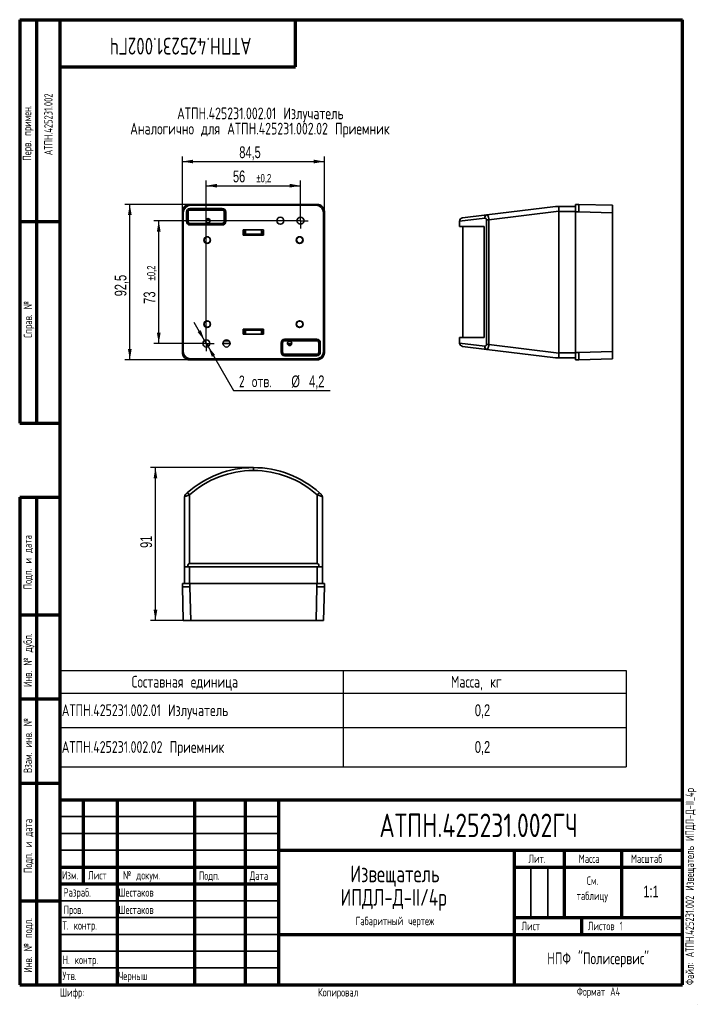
# Model space of a CAD drawing. Header units: millimetres. Extents: x 8 to 210, y -1 to 292.
import ezdxf

# ---------------------------------------------------------------- set-up
doc = ezdxf.new("R2010")
doc.units = ezdxf.units.MM
doc.layers.add('ЦВЕТ_ОСНОВНОЙ_НАДПИСИ_И_РАМКИ', color=7, linetype='Continuous')
doc.layers.add('ЧЕРТЕЖ', color=234, linetype='Continuous', lineweight=25)
doc.styles.add('SLDTEXTSTYLE0', font='TXT', dxfattribs={"width": 0.7, "bigfont": 'bigfont'})
doc.styles.add('SLDTEXTSTYLE1', font='TXT', dxfattribs={"width": 0.7})
doc.styles.add('SLDTEXTSTYLE2', font='TXT', dxfattribs={"width": 0.605, "bigfont": 'bigfont'})
doc.dimstyles.new('SLDDIMSTYLE0', dxfattribs={"dimtxt": 3.5, "dimasz": 3.2, "dimexe": 0, "dimexo": 0.0625, "dimgap": 0.875, "dimtad": 2, "dimdec": 1, "dimlfac": 2, "dimrnd": 1e-09, "dimzin": 12, "dimdsep": 46, "dimtxsty": 'SLDTEXTSTYLE1', "dimsah": 1, "dimcen": 0.09, "dimadec": 0, "dimazin": 3, "dimtol": 1, "dimtp": 0.2, "dimtm": 0.2, "dimtfac": 1, "dimtdec": 1, "dimtofl": 0, "dimtmove": 0, "dimatfit": 3, "dimfxl": 0, "dimfrac": 2, "dimtolj": 1, "dimarcsym": 0})
doc.dimstyles.new('SLDDIMSTYLE1', dxfattribs={"dimtxt": 3.5, "dimasz": 3.2, "dimexe": 0, "dimexo": 0.0625, "dimgap": 0.875, "dimtad": 2, "dimdec": 1, "dimlfac": 2, "dimrnd": 1e-09, "dimzin": 12, "dimdsep": 46, "dimtxsty": 'SLDTEXTSTYLE1', "dimsah": 1, "dimcen": 0.09, "dimadec": 0, "dimazin": 3, "dimtfac": 1, "dimtdec": 1, "dimtofl": 0, "dimtmove": 0, "dimatfit": 3, "dimfxl": 0, "dimfrac": 2, "dimtolj": 1, "dimtzin": 12, "dimarcsym": 0})
doc.dimstyles.new('SLDDIMSTYLE2', dxfattribs={"dimtxt": 3.5, "dimasz": 3.2, "dimexe": 0, "dimexo": 0.0625, "dimgap": 0.875, "dimtad": 0, "dimtih": 1, "dimtoh": 1, "dimdec": 1, "dimlfac": 2, "dimrnd": 1e-09, "dimzin": 12, "dimdsep": 46, "dimtxsty": 'SLDTEXTSTYLE1', "dimsah": 1, "dimcen": 0, "dimadec": 0, "dimazin": 3, "dimtfac": 1, "dimtdec": 1, "dimtmove": 0, "dimatfit": 3, "dimfxl": 0, "dimfrac": 2, "dimtolj": 1, "dimtzin": 12, "dimarcsym": 0})

# ---------------------------------------------------------------- blocks, each defined once
blk = doc.blocks.new('SW_TABLEANNOTATION_0')
at = {"layer": 'ЧЕРТЕЖ', "color": 0}
for p, q in [((0, 0), (0, -6.79)), ((0, 0), (84.17, 0)), ((84.17, 0), (84.17, -6.79)), ((84.17, 0), (168.34, 0)), ((168.34, 0), (168.34, -6.79)), ((0, -6.79), (0, -16.95)), ((0, -6.79), (84.17, -6.79)), ((84.17, -6.79), (84.17, -16.95)), ((84.17, -6.79), (168.34, -6.79)), ((168.34, -6.79), (168.34, -16.95)), ((0, -16.95), (0, -28.65)), ((0, -16.95), (84.17, -16.95)), ((84.17, -16.95), (84.17, -28.65)), ((84.17, -16.95), (168.34, -16.95)), ((168.34, -16.95), (168.34, -28.65)), ((0, -28.65), (84.17, -28.65)), ((84.17, -28.65), (168.34, -28.65))]:
    blk.add_line(p, q, dxfattribs=at)
at = {"layer": 'ЧЕРТЕЖ', "color": 0, "char_height": 3.5, "attachment_point": 1}
for s, insert, style in [('Составная единица', (21.29, -1.62), 'SLDTEXTSTYLE0'), ('Масса, кг', (116.2, -1.62), 'SLDTEXTSTYLE0'), ('АТПН.425231.002.01 Излучатель', (0.5, -10.1), 'SLDTEXTSTYLE0'), ('0,2', (123.31, -10.1), 'SLDTEXTSTYLE1'), ('АТПН.425231.002.02 Приемник', (0.5, -21.03), 'SLDTEXTSTYLE0'), ('0,2', (123.31, -21.03), 'SLDTEXTSTYLE1')]:
    blk.add_mtext(s, dxfattribs=dict(at, insert=insert, style=style))
blk = doc.blocks.new('_D')
at = {"layer": 'ЧЕРТЕЖ'}
for p, q in [((89.18, 232.21), (47.84, 232.21)), ((49.34, 195.71), (49.34, 232.21)), ((61.18, 195.71), (47.84, 195.71))]:
    blk.add_line(p, q, dxfattribs=at)
for points in [[(49.34, 232.21), (48.79, 229.01), (49.89, 229.01)], [(49.34, 195.71), (49.89, 198.91), (48.79, 198.91)]]:
    blk.add_solid(points, dxfattribs=at)
at = {"layer": 'ЧЕРТЕЖ', "attachment_point": 1, "rotation": 90, "style": 'SLDTEXTSTYLE1'}
for s, insert, char_height in [('±0,2', (45.87, 214.46), 2.45), ('73', (44.83, 207.53), 3.5)]:
    blk.add_mtext(s, dxfattribs=dict(at, insert=insert, char_height=char_height))
blk = doc.blocks.new('_D_1')
at = {"layer": 'ЧЕРТЕЖ'}
for p, q in [((58.58, 237.09), (39.24, 237.09)), ((40.74, 190.84), (40.74, 237.09)), ((58.58, 190.84), (39.24, 190.84))]:
    blk.add_line(p, q, dxfattribs=at)
for points in [[(40.74, 237.09), (40.19, 233.89), (41.29, 233.89)], [(40.74, 190.84), (41.29, 194.04), (40.19, 194.04)]]:
    blk.add_solid(points, dxfattribs=at)
at = {"layer": 'ЧЕРТЕЖ', "insert": (36.23, 209.74), "char_height": 3.5, "attachment_point": 1, "rotation": 90, "style": 'SLDTEXTSTYLE1'}
blk.add_mtext('92,5', dxfattribs=at)
blk = doc.blocks.new('_D_2')
at = {"layer": 'ЧЕРТЕЖ'}
for p, q in [((63.48, 198.01), (63.48, 244.13)), ((91.48, 234.51), (91.48, 244.13)), ((63.48, 242.63), (91.48, 242.63))]:
    blk.add_line(p, q, dxfattribs=at)
for points in [[(63.48, 242.63), (66.68, 242.08), (66.68, 243.18)], [(91.48, 242.63), (88.28, 243.18), (88.28, 242.08)]]:
    blk.add_solid(points, dxfattribs=at)
at = {"layer": 'ЧЕРТЕЖ', "attachment_point": 1, "style": 'SLDTEXTSTYLE1'}
for s, insert, char_height in [('56', (71.4, 247.14), 3.5), ('±0,2', (78.34, 246.1), 2.45)]:
    blk.add_mtext(s, dxfattribs=dict(at, insert=insert, char_height=char_height))
blk = doc.blocks.new('_D_3')
at = {"layer": 'ЧЕРТЕЖ'}
for p, q in [((56.35, 234.86), (56.35, 251.32)), ((56.35, 249.82), (98.61, 249.82)), ((98.61, 234.86), (98.61, 251.32))]:
    blk.add_line(p, q, dxfattribs=at)
for points in [[(56.35, 249.82), (59.55, 249.27), (59.55, 250.37)], [(98.61, 249.82), (95.41, 250.37), (95.41, 249.27)]]:
    blk.add_solid(points, dxfattribs=at)
at = {"layer": 'ЧЕРТЕЖ', "insert": (73.28, 254.33), "char_height": 3.5, "attachment_point": 1, "style": 'SLDTEXTSTYLE1'}
blk.add_mtext('84,5', dxfattribs=at)
blk = doc.blocks.new('_D_4')
at = {"layer": 'ЧЕРТЕЖ'}
for p, q in [((62.96, 196.62), (59.86, 201.99)), ((62.96, 196.62), (64.01, 194.8)), ((64.01, 194.8), (71.58, 181.69)), ((71.58, 181.69), (100.27, 181.69))]:
    blk.add_line(p, q, dxfattribs=at)
for points in [[(62.96, 196.62), (61.83, 199.67), (60.88, 199.12)], [(64.01, 194.8), (65.13, 191.76), (66.08, 192.31)]]:
    blk.add_solid(points, dxfattribs=at)
at = {"layer": 'ЧЕРТЕЖ', "char_height": 3.5, "attachment_point": 1}
for s, insert, style in [('2 отв.', (73.16, 186.2), 'SLDTEXTSTYLE0'), ('%%c', (88.76, 186.2), 'SLDTEXTSTYLE1'), ('4,2', (94.03, 186.2), 'SLDTEXTSTYLE1')]:
    blk.add_mtext(s, dxfattribs=dict(at, insert=insert, style=style))
blk = doc.blocks.new('SW_CENTERMARKSYMBOL_0')
at = {"layer": 'ЧЕРТЕЖ', "color": 0}
for p, q in [((-1.25, 0), (-2.3, 0)), ((0, 0), (-1.25, 0)), ((0, 1.25), (0, 2.3)), ((0, 0), (0, 1.25)), ((0, 0), (0, -1.25)), ((0, 0), (1.25, 0)), ((1.25, 0), (2.3, 0)), ((0, -1.25), (0, -2.3))]:
    blk.add_line(p, q, dxfattribs=at)
blk = doc.blocks.new('SW_CENTERMARKSYMBOL_1')
at = {"layer": 'ЧЕРТЕЖ', "color": 0}
for p, q in [((-1.25, 0), (-2.3, 0)), ((0, 0), (-1.25, 0)), ((0, 1.25), (0, 2.3)), ((0, 0), (0, 1.25)), ((0, 0), (0, -1.25)), ((0, 0), (1.25, 0)), ((1.25, 0), (2.3, 0)), ((0, -1.25), (0, -2.3))]:
    blk.add_line(p, q, dxfattribs=at)
blk = doc.blocks.new('_D_5')
at = {"layer": 'ЧЕРТЕЖ'}
for p, q in [((77.48, 158.81), (46.86, 158.81)), ((48.36, 113.31), (48.36, 158.81)), ((58.84, 113.31), (46.86, 113.31))]:
    blk.add_line(p, q, dxfattribs=at)
for points in [[(48.36, 158.81), (47.81, 155.61), (48.91, 155.61)], [(48.36, 113.31), (48.91, 116.51), (47.81, 116.51)]]:
    blk.add_solid(points, dxfattribs=at)
at = {"layer": 'ЧЕРТЕЖ', "insert": (43.85, 134.91), "char_height": 3.5, "attachment_point": 1, "rotation": 90, "style": 'SLDTEXTSTYLE1'}
blk.add_mtext('91', dxfattribs=at)

msp = doc.modelspace()

# ---------------------------------------------------------------- linework, layer by layer
at = {"color": 7, "linetype": 'Continuous', "lineweight": 35}
for p, q in [((56.354, 193.062), (56.354, 234.864)), ((56.354, 234.864), (56.38, 234.864)), ((56.642, 234.602), (56.38, 234.864)), ((56.642, 193.324), (56.642, 234.602)), ((57.59, 231.977), (57.59, 234.827)), ((57.793, 234.827), (57.59, 234.827)), ((57.793, 231.977), (57.793, 234.827)), ((57.793, 234.827), (58.043, 234.827)), ((58.043, 234.827), (58.043, 231.977)), ((58.58, 237.089), (58.58, 237.063)), ((58.58, 237.089), (96.381, 237.089)), ((58.58, 237.063), (58.841, 236.801)), ((58.616, 235.65), (58.616, 235.853)), ((58.616, 235.853), (68.216, 235.853)), ((58.616, 235.65), (68.216, 235.65)), ((58.616, 235.65), (58.616, 235.4)), ((68.216, 235.4), (58.616, 235.4)), ((58.841, 236.801), (96.119, 236.801)), ((68.216, 235.65), (68.216, 235.853)), ((68.216, 235.65), (68.216, 235.4)), ((68.789, 231.977), (68.789, 234.827)), ((68.789, 234.827), (69.039, 234.827)), ((69.039, 234.827), (69.039, 231.977)), ((69.039, 234.827), (69.242, 234.827)), ((69.242, 234.827), (69.242, 231.977)), ((96.119, 236.801), (96.381, 237.063)), ((96.381, 237.089), (96.381, 237.063)), ((98.58, 234.864), (98.318, 234.602)), ((98.318, 234.602), (98.318, 193.324)), ((98.606, 234.864), (98.58, 234.864)), ((98.606, 234.864), (98.606, 193.062)), ((146.906, 233.963), (167.27, 236.463)), ((168.27, 235.074), (147.485, 232.522)), ((167.27, 236.463), (168.27, 236.463)), ((168.27, 236.463), (168.27, 235.074)), ((168.27, 236.463), (173.27, 236.463)), ((168.27, 192.851), (168.27, 235.074)), ((168.27, 192.963), (168.27, 234.963)), ((168.27, 234.963), (173.27, 234.963)), ((173.27, 234.864), (173.27, 237.089)), ((173.27, 237.089), (174.27, 237.063)), ((173.27, 193.062), (173.27, 234.864)), ((173.27, 234.864), (174.27, 234.864)), ((174.27, 237.063), (184.27, 236.801)), ((184.27, 234.602), (174.27, 234.864)), ((184.27, 236.801), (184.27, 234.602)), ((184.27, 193.324), (184.27, 234.602)), ((57.793, 231.977), (57.59, 231.977)), ((57.793, 231.977), (58.043, 231.977)), ((58.616, 231.404), (58.616, 231.154)), ((58.616, 231.404), (68.216, 231.404)), ((68.216, 231.404), (68.216, 231.154)), ((68.789, 231.977), (69.039, 231.977)), ((69.039, 231.977), (69.242, 231.977)), ((146.282, 232.97), (138.77, 232.079)), ((138.77, 232.079), (138.77, 230.463)), ((139.648, 233.071), (146.906, 233.963)), ((147.485, 232.522), (146.756, 232.522)), ((146.756, 195.403), (146.756, 232.522)), ((147.485, 232.522), (147.485, 195.403)), ((58.616, 231.154), (58.616, 230.951)), ((68.216, 231.154), (58.616, 231.154)), ((68.216, 230.951), (58.616, 230.951)), ((68.216, 231.154), (68.216, 230.951)), ((74.48, 227.963), (74.48, 229.463)), ((74.48, 229.463), (80.48, 229.463)), ((74.48, 228.963), (74.98, 228.963)), ((74.73, 229.463), (74.73, 228.963)), ((74.98, 228.963), (74.98, 227.963)), ((75.085, 228.963), (74.98, 228.963)), ((75.085, 229.318), (75.085, 229.463)), ((75.085, 229.318), (75.085, 228.213)), ((79.876, 229.463), (79.876, 229.318)), ((79.876, 228.213), (79.876, 229.318)), ((79.98, 228.963), (79.876, 228.963)), ((79.98, 228.963), (80.48, 228.963)), ((79.98, 227.963), (79.98, 228.963)), ((80.48, 229.463), (80.48, 227.963)), ((146.112, 230.463), (138.77, 230.463)), ((139.77, 230.463), (139.77, 197.463)), ((146.112, 230.463), (146.112, 197.463)), ((80.48, 227.963), (74.48, 227.963)), ((75.085, 228.213), (79.876, 228.213)), ((80.48, 199.963), (74.48, 199.963)), ((74.48, 199.963), (74.48, 198.463)), ((74.98, 199.963), (74.98, 198.963)), ((75.085, 199.713), (79.876, 199.713)), ((75.085, 198.608), (75.085, 199.713)), ((79.876, 199.713), (79.876, 198.608)), ((79.98, 198.963), (79.98, 199.963)), ((80.48, 198.463), (80.48, 199.963)), ((68.745, 196.463), (70.215, 196.463)), ((74.98, 198.963), (74.48, 198.963)), ((74.48, 198.463), (80.48, 198.463)), ((74.98, 198.963), (75.085, 198.963)), ((75.085, 198.608), (75.085, 198.463)), ((79.876, 198.963), (79.98, 198.963)), ((79.876, 198.463), (79.876, 198.608)), ((80.48, 198.963), (79.98, 198.963)), ((96.345, 196.975), (86.745, 196.975)), ((86.745, 196.772), (86.745, 196.975)), ((86.745, 196.772), (96.345, 196.772)), ((86.745, 196.522), (86.745, 196.772)), ((96.345, 196.522), (86.745, 196.522)), ((96.345, 196.772), (96.345, 196.975)), ((96.345, 196.522), (96.345, 196.772)), ((138.77, 197.463), (138.77, 195.847)), ((146.112, 197.463), (138.77, 197.463)), ((56.38, 193.062), (56.642, 193.324)), ((85.718, 195.949), (85.718, 193.099)), ((85.922, 195.949), (85.718, 195.949)), ((85.922, 193.099), (85.922, 195.949)), ((85.922, 195.949), (86.171, 195.949)), ((86.171, 195.949), (86.171, 193.099)), ((96.918, 193.099), (96.918, 195.949)), ((96.918, 195.949), (97.168, 195.949)), ((97.168, 195.949), (97.371, 195.949)), ((97.168, 195.949), (97.168, 193.099)), ((97.371, 193.099), (97.371, 195.949)), ((98.318, 193.324), (98.58, 193.062)), ((138.77, 195.847), (146.282, 194.956)), ((146.906, 193.963), (139.648, 194.854)), ((147.485, 195.403), (146.756, 195.403)), ((167.27, 191.463), (146.906, 193.963)), ((147.485, 195.403), (168.27, 192.851)), ((174.27, 193.062), (184.27, 193.324)), ((184.27, 193.324), (184.27, 191.125)), ((56.354, 193.062), (56.38, 193.062)), ((58.841, 191.125), (58.58, 190.863)), ((58.58, 190.837), (58.58, 190.863)), ((96.381, 190.837), (58.58, 190.837)), ((96.119, 191.125), (58.841, 191.125)), ((85.922, 193.099), (85.718, 193.099)), ((85.922, 193.099), (86.171, 193.099)), ((86.745, 192.276), (86.745, 192.525)), ((86.745, 192.525), (96.345, 192.525)), ((86.745, 192.276), (86.745, 192.072)), ((96.345, 192.276), (86.745, 192.276)), ((86.745, 192.072), (96.345, 192.072)), ((96.381, 190.863), (96.119, 191.125)), ((96.345, 192.276), (96.345, 192.525)), ((96.345, 192.276), (96.345, 192.072)), ((96.381, 190.837), (96.381, 190.863)), ((96.918, 193.099), (97.168, 193.099)), ((97.168, 193.099), (97.371, 193.099)), ((98.606, 193.062), (98.58, 193.062)), ((168.27, 191.463), (167.27, 191.463)), ((168.27, 192.963), (173.27, 192.963)), ((168.27, 192.851), (168.27, 191.463)), ((168.27, 191.463), (173.27, 191.463)), ((173.27, 190.837), (173.27, 193.062)), ((173.27, 193.062), (174.27, 193.062)), ((173.27, 190.837), (174.27, 190.863)), ((184.27, 191.125), (174.27, 190.863)), ((77.48, 158.812), (77.48, 157.934)), ((56.98, 129.312), (56.98, 150.097)), ((58.48, 150.677), (58.48, 130.312)), ((96.48, 130.312), (96.48, 150.677)), ((97.98, 150.097), (97.98, 129.312)), ((98.03, 144.312), (97.98, 144.312)), ((98.03, 144.312), (98.03, 143.062)), ((98.03, 143.062), (97.98, 143.062)), ((98.025, 142.812), (98.03, 142.812)), ((98.025, 142.812), (98.025, 142.712)), ((98.025, 142.712), (98.03, 142.712)), ((98.025, 140.812), (98.03, 140.812)), ((98.025, 140.812), (98.025, 140.712)), ((98.025, 140.712), (98.03, 140.712)), ((98.03, 143.062), (98.03, 142.812)), ((98.03, 142.712), (98.03, 140.812)), ((98.03, 140.712), (98.03, 133.062)), ((98.03, 133.062), (97.98, 133.062)), ((98.03, 131.812), (97.98, 131.812)), ((98.03, 133.062), (98.03, 131.812)), ((57.888, 129.312), (56.98, 129.312)), ((56.98, 129.312), (56.98, 124.312)), ((57.888, 129.312), (97.073, 129.312)), ((58.48, 130.312), (96.48, 130.312)), ((58.48, 129.312), (96.48, 129.312)), ((58.48, 129.312), (58.48, 124.312)), ((96.48, 129.312), (96.48, 124.312)), ((97.98, 129.312), (97.073, 129.312)), ((97.98, 129.312), (97.98, 124.312)), ((56.354, 124.312), (56.38, 123.312)), ((56.354, 124.312), (58.58, 124.312)), ((56.642, 113.312), (56.38, 123.312)), ((58.58, 124.312), (58.58, 123.312)), ((58.58, 124.312), (96.381, 124.312)), ((58.58, 123.312), (58.841, 113.312)), ((96.119, 113.312), (96.381, 123.312)), ((96.381, 124.312), (96.381, 123.312)), ((96.381, 124.312), (98.606, 124.312)), ((98.58, 123.312), (98.318, 113.312)), ((98.606, 124.312), (98.58, 123.312)), ((58.841, 113.312), (56.642, 113.312)), ((58.841, 113.312), (96.119, 113.312)), ((98.318, 113.312), (96.119, 113.312))]:
    msp.add_line(p, q, dxfattribs=at)
for centre, radius in [((63.98, 232.213), 0.625), ((85.48, 232.213), 1.05), ((91.48, 232.213), 1.05), ((63.73, 226.463), 1), ((63.73, 226.463), 0.921), ((91.23, 226.463), 1), ((91.23, 226.463), 0.921), ((63.73, 201.463), 1), ((63.73, 201.463), 0.921), ((91.23, 201.463), 1), ((91.23, 201.463), 0.921), ((63.48, 195.713), 1.05), ((69.48, 195.713), 1.05), ((88.23, 195.713), 0.625)]:
    msp.add_circle(centre, radius, dxfattribs=at)
for centre, radius, start, end in [((58.58, 234.864), 2.225, 90, 180), ((58.616, 234.827), 1.026, 90, 180), ((58.616, 234.827), 0.823, 90, 180), ((58.616, 234.827), 0.573, 90, 180), ((68.216, 234.827), 1.026, 360, 90), ((68.216, 234.827), 0.823, 0, 90), ((68.216, 234.827), 0.573, 0, 90), ((96.381, 234.864), 2.225, 0, 90), ((58.616, 231.977), 1.026, 180, 270), ((58.616, 231.977), 0.823, 180, 270), ((58.616, 231.977), 0.573, 180, 270), ((68.216, 231.977), 1.026, 270, 0), ((68.216, 231.977), 0.823, 270, 0), ((68.216, 231.977), 0.573, 270, 0), ((139.77, 232.079), 1, 97, 180), ((147.142, 233.122), 0.874, 105.72769, 190.00079), ((86.745, 195.949), 1.026, 90, 180), ((86.745, 195.949), 0.823, 90, 180), ((86.745, 195.949), 0.573, 90, 180), ((96.345, 195.949), 1.026, 0, 90), ((96.345, 195.949), 0.823, 0, 90), ((96.345, 195.949), 0.573, 0, 90), ((139.77, 195.847), 1, 180, 263), ((147.142, 194.804), 0.874, 169.99921, 254.27231), ((58.58, 193.062), 2.225, 180, 270), ((86.745, 193.099), 1.026, 180, 270), ((86.745, 193.099), 0.823, 180, 270), ((86.745, 193.099), 0.573, 180, 270), ((96.345, 193.099), 1.026, 270, 0), ((96.345, 193.099), 0.823, 270, 0), ((96.345, 193.099), 0.573, 270, 0), ((96.381, 193.062), 2.225, 270, 0), ((77.48, 129.312), 29.5, 90, 131.81031), ((77.48, 129.312), 29.5, 48.18969, 90), ((77.48, 129.434), 28.5, 90, 131.81031), ((77.48, 129.434), 28.5, 48.18969, 90), ((57.98, 150.097), 1, 133.17355, 180), ((56.284, 148.997), 2.765, 37.41513, 56.41869), ((98.676, 148.997), 2.765, 123.58131, 142.58487), ((96.98, 150.097), 1, 360, 46.82645)]:
    msp.add_arc(centre, radius, start, end, dxfattribs=at)
for centre, major_axis, ratio, start_param, end_param in [((58.843, 234.6), (-1.557, 1.557), 0.999315, 5.4981298, 7.0682409), ((96.118, 234.6), (1.557, 1.557), 0.999315, 5.4981298, 7.0682409), ((77.48, 235.578), (28.5, 0), 0.1227846, 4.1973991, 4.2416645), ((58.843, 193.326), (-1.557, -1.557), 0.999315, 5.4981298, 7.0682409), ((77.48, 192.348), (28.5, 0), 0.1227846, 1.8171539, 1.8938956), ((77.48, 192.348), (28.5, 0), 0.1227846, 1.16099, 1.2073309), ((96.118, 193.326), (1.557, -1.557), 0.999315, 5.4981298, 7.0682409), ((58.48, 118.004), (0, -12.308), 0.1218693, 3.1415927, 3.5474765), ((96.48, 118.004), (0, 12.308), 0.1218693, 5.8773014, 6.2831853)]:
    msp.add_ellipse(centre, major_axis=major_axis, ratio=ratio, start_param=start_param, end_param=end_param, dxfattribs=at)
for points in [[(56.38, 234.864), (56.388, 235.008), (56.405, 235.296), (56.536, 235.711), (56.739, 236.093), (57.014, 236.429), (57.35, 236.704), (57.733, 236.908), (58.148, 237.038), (58.436, 237.055), (58.58, 237.063)], [(96.381, 237.063), (96.525, 237.055), (96.813, 237.038), (97.228, 236.908), (97.611, 236.704), (97.946, 236.429), (98.222, 236.093), (98.425, 235.711), (98.556, 235.296), (98.572, 235.008), (98.58, 234.864)], [(174.27, 234.864), (174.27, 235.008), (174.27, 235.296), (174.27, 235.711), (174.27, 236.093), (174.27, 236.429), (174.27, 236.704), (174.27, 236.908), (174.27, 237.038), (174.27, 237.055), (174.27, 237.063)], [(58.58, 190.863), (58.436, 190.871), (58.148, 190.888), (57.733, 191.018), (57.35, 191.222), (57.014, 191.497), (56.739, 191.832), (56.536, 192.215), (56.405, 192.63), (56.388, 192.918), (56.38, 193.062)], [(98.58, 193.062), (98.572, 192.918), (98.556, 192.63), (98.425, 192.215), (98.222, 191.832), (97.946, 191.497), (97.611, 191.222), (97.228, 191.018), (96.813, 190.888), (96.525, 190.871), (96.381, 190.863)], [(174.27, 190.863), (174.27, 190.871), (174.27, 190.888), (174.27, 191.018), (174.27, 191.222), (174.27, 191.497), (174.27, 191.832), (174.27, 192.215), (174.27, 192.63), (174.27, 192.918), (174.27, 193.062)], [(56.38, 123.312), (56.388, 123.312), (56.405, 123.312), (56.536, 123.312), (56.739, 123.312), (57.014, 123.312), (57.35, 123.312), (57.733, 123.312), (58.148, 123.312), (58.436, 123.312), (58.58, 123.312)], [(96.381, 123.312), (96.525, 123.312), (96.813, 123.312), (97.228, 123.312), (97.611, 123.312), (97.946, 123.312), (98.222, 123.312), (98.425, 123.312), (98.556, 123.312), (98.572, 123.312), (98.58, 123.312)]]:
    msp.add_open_spline(points, degree=3, dxfattribs=at)
for points, knots in [([(146.756, 232.522), (146.752, 232.57), (146.745, 232.662), (146.686, 232.787), (146.591, 232.894), (146.449, 232.971), (146.341, 232.97), (146.282, 232.97)], [0, 0, 0, 0, 0.1514116, 0.2967651, 0.476562, 0.7177567, 1, 1, 1, 1]), ([(146.906, 233.963), (146.934, 233.961), (146.992, 233.957), (147.108, 233.864), (147.237, 233.653), (147.356, 233.31), (147.442, 232.931), (147.47, 232.662), (147.485, 232.522)], [0, 0, 0, 0, 0.1227701, 0.2498191, 0.4767932, 0.6622909, 0.8244865, 1, 1, 1, 1]), ([(146.282, 194.956), (146.345, 194.956), (146.458, 194.956), (146.602, 195.04), (146.694, 195.151), (146.747, 195.274), (146.753, 195.36), (146.756, 195.403)], [0, 0, 0, 0, 0.30233749, 0.54342708, 0.72207349, 0.8614418, 1, 1, 1, 1]), ([(147.485, 195.403), (147.472, 195.276), (147.445, 195.023), (147.366, 194.654), (147.251, 194.303), (147.12, 194.078), (147, 193.971), (146.937, 193.966), (146.906, 193.963)], [0, 0, 0, 0, 0.16064, 0.3171539, 0.5032713, 0.7318261, 0.8632313, 1, 1, 1, 1]), ([(58.48, 150.677), (58.386, 150.648), (58.195, 150.59), (57.842, 150.475), (57.478, 150.345), (57.188, 150.227), (57.014, 150.141), (56.992, 150.112), (56.98, 150.097)], [0, 0, 0, 0, 0.1227701, 0.2498191, 0.4767932, 0.6622909, 0.8244865, 1, 1, 1, 1]), ([(57.296, 150.826), (57.3, 150.83), (57.308, 150.838), (57.371, 150.896), (57.474, 150.992), (57.627, 151.133), (57.748, 151.242), (57.814, 151.3)], [0, 0, 0, 0, 0.1514116, 0.2967651, 0.476562, 0.7177567, 1, 1, 1, 1]), ([(97.98, 150.097), (97.971, 150.11), (97.952, 150.137), (97.795, 150.216), (97.518, 150.332), (97.156, 150.462), (96.791, 150.583), (96.585, 150.645), (96.48, 150.677)], [0, 0, 0, 0, 0.16064, 0.3171539, 0.5032713, 0.7318261, 0.8632313, 1, 1, 1, 1]), ([(97.147, 151.3), (97.217, 151.237), (97.343, 151.124), (97.499, 150.981), (97.598, 150.889), (97.654, 150.836), (97.661, 150.829), (97.665, 150.826)], [0, 0, 0, 0, 0.3023375, 0.5434271, 0.7220735, 0.8614418, 1, 1, 1, 1])]:
    msp.add_open_spline(points, degree=3, knots=knots, dxfattribs=at)
at = {"layer": 'ЦВЕТ_ОСНОВНОЙ_НАДПИСИ_И_РАМКИ', "lineweight": 70}
for p, q in [((8, 292), (20, 292)), ((8, 292), (8, 172)), ((13, 292), (13, 172)), ((20, 5), (20, 292)), ((20, 292), (205, 292)), ((90, 278), (90, 292)), ((205, 5), (205, 292)), ((20, 278), (90, 278)), ((8, 232), (20, 232)), ((8, 172), (20, 172)), ((8, 150), (20, 150)), ((8, 150), (8, 5)), ((13, 150), (13, 5)), ((8, 115), (20, 115)), ((8, 90), (20, 90)), ((8, 65), (20, 65)), ((20, 60), (205, 60)), ((27, 35), (27, 60)), ((37, 60), (37, 5)), ((60, 60), (60, 5)), ((75, 60), (75, 5)), ((85, 5), (85, 60)), ((85, 45), (205, 45)), ((155, 45), (155, 5)), ((170, 25), (170, 45)), ((187, 25), (187, 45)), ((20, 40), (85, 40)), ((155, 40), (205, 40)), ((20, 35), (85, 35)), ((8, 30), (20, 30)), ((155, 25), (205, 25)), ((175, 25), (175, 20)), ((85, 20), (205, 20)), ((8, 5), (20, 5)), ((20, 5), (205, 5))]:
    msp.add_line(p, q, dxfattribs=at)
at = {"layer": 'ЦВЕТ_ОСНОВНОЙ_НАДПИСИ_И_РАМКИ', "lineweight": 25}
for p, q in [((20, 278), (20, 292)), ((20, 292), (90, 292)), ((20, 292), (20, 172)), ((90, 292), (157, 292)), ((20, 150), (20, 5)), ((205, 68), (205, 60)), ((20, 5), (20, 60)), ((205, 5), (205, 60)), ((20, 5), (205, 5))]:
    msp.add_line(p, q, dxfattribs=at)
at = {"layer": 'ЦВЕТ_ОСНОВНОЙ_НАДПИСИ_И_РАМКИ', "lineweight": 35}
for p, q in [((20, 55), (85, 55)), ((20, 50), (85, 50)), ((20, 45), (85, 45)), ((160, 40), (160, 25)), ((165, 40), (165, 25)), ((20, 30), (85, 30)), ((20, 25), (85, 25)), ((20, 20), (85, 20)), ((20, 15), (85, 15)), ((20, 10), (85, 10))]:
    msp.add_line(p, q, dxfattribs=at)

# ---------------------------------------------------------------- block references
at = {"layer": 'ЧЕРТЕЖ'}
for name, p in [('SW_CENTERMARKSYMBOL_0', (91.48, 232.213)), ('SW_CENTERMARKSYMBOL_1', (63.48, 195.713)), ('SW_TABLEANNOTATION_0', (20, 98.493))]:
    msp.add_blockref(name, p, dxfattribs=at)

# ---------------------------------------------------------------- texts
at = {"layer": 'ЦВЕТ_ОСНОВНОЙ_НАДПИСИ_И_РАМКИ', "style": 'SLDTEXTSTYLE0'}
for s, insert, char_height, attachment_point, rotation in [('АТПН.425231.002ГЧ', (55.836, 281.626), 5, 2, 180), ('Файл: АТПН.425231.002 Извещатель ИПДЛ-Д-II_4p', (205.937, 4.941), 2.5, 1, 90)]:
    msp.add_mtext(s, dxfattribs=dict(at, insert=insert, char_height=char_height, attachment_point=attachment_point, rotation=rotation))
at = {"layer": 'ЦВЕТ_ОСНОВНОЙ_НАДПИСИ_И_РАМКИ', "color": 7, "char_height": 2.5, "rotation": 90, "style": 'SLDTEXTSTYLE0'}
for s, insert, attachment_point in [('Перв. примен.', (8.937, 250.076), 1), ('АТПН.425231.002', (15.277, 260.866), 2), ('Справ. №', (9.196, 197.376), 1), ('Подп. и дата', (9.102, 122.618), 1), ('Инв. № дубл.', (9.144, 93.587), 1), ('Взам. инв. №', (9.177, 67.975), 1), ('Подп. и дата', (9.22, 38.226), 1), ('Инв. № подл.', (9.205, 8.609), 1)]:
    msp.add_mtext(s, dxfattribs=dict(at, insert=insert, attachment_point=attachment_point))
at = {"layer": 'ЦВЕТ_ОСНОВНОЙ_НАДПИСИ_И_РАМКИ'}
for s, insert, char_height, attachment_point, style in [('АТПН.425231.002ГЧ', (144.409, 55.915), 7, 2, 'SLDTEXTSTYLE0'), ('Масштаб', (189.706, 43.743), 2.5, 1, 'SLDTEXTSTYLE0'), ('Лит.', (159.241, 43.743), 2.5, 1, 'SLDTEXTSTYLE0'), ('Масса', (174.197, 43.743), 2.5, 1, 'SLDTEXTSTYLE0'), ('Изм.', (20.563, 38.821), 2.5, 1, 'SLDTEXTSTYLE0'), ('Лист', (28.365, 38.821), 2.5, 1, 'SLDTEXTSTYLE0'), ('№ докум.', (38.707, 38.821), 2.5, 1, 'SLDTEXTSTYLE0'), ('Подп.', (61.26, 38.698), 2.5, 1, 'SLDTEXTSTYLE0'), ('Дата', (76.379, 38.698), 2.5, 1, 'SLDTEXTSTYLE0'), ('Извещатель', (119.571, 40.502), 5, 2, 'SLDTEXTSTYLE0'), ('См.', (178.278, 37.213), 2.5, 2, 'SLDTEXTSTYLE0'), ('Разраб.', (21.018, 33.711), 2.5, 1, 'SLDTEXTSTYLE0'), ('Шестаков', (37.353, 33.711), 2.5, 1, 'SLDTEXTSTYLE0'), ('ИПДЛ-Д-II/4p', (119.232, 33.502), 5, 2, 'SLDTEXTSTYLE0'), ('таблицу', (178.228, 32.713), 2.5, 2, 'SLDTEXTSTYLE0'), ('1:1', (195.686, 34.492), 3.5, 2, 'SLDTEXTSTYLE1'), ('Пров.', (21.018, 28.564), 2.5, 1, 'SLDTEXTSTYLE0'), ('Шестаков', (37.353, 28.564), 2.5, 1, 'SLDTEXTSTYLE0'), ('Т. контр.', (20.738, 23.902), 2.5, 1, 'SLDTEXTSTYLE0'), ('Габаритный чертеж', (119.557, 25.228), 2.5, 2, 'SLDTEXTSTYLE0'), ('Лист', (157.205, 23.728), 2.5, 1, 'SLDTEXTSTYLE0'), ('Листов 1', (176.921, 23.728), 2.5, 1, 'SLDTEXTSTYLE0'), ('НПФ "Полисервис"', (179.971, 14.603), 3.5, 2, 'SLDTEXTSTYLE0'), ('Н. контр.', (20.738, 13.669), 2.5, 1, 'SLDTEXTSTYLE0'), ('Утв.', (20.738, 8.895), 2.5, 1, 'SLDTEXTSTYLE0'), ('Черныш', (37.444, 8.895), 2.5, 1, 'SLDTEXTSTYLE0'), ('Копировал', (96.68, 4.011), 2.5, 1, 'SLDTEXTSTYLE0'), ('Формат A4', (173.631, 4.226), 2.5, 1, 'SLDTEXTSTYLE0'), ('Версия 3', (209.458, -0.671), 0.1, 1, 'SLDTEXTSTYLE2')]:
    msp.add_mtext(s, dxfattribs=dict(at, insert=insert, char_height=char_height, attachment_point=attachment_point, style=style))
at = {"layer": 'ЦВЕТ_ОСНОВНОЙ_НАДПИСИ_И_РАМКИ', "color": 7, "insert": (19.956, 3.976), "char_height": 2.5, "attachment_point": 1, "style": 'SLDTEXTSTYLE0'}
msp.add_mtext('Шифр:', dxfattribs=at)
at = {"layer": 'ЧЕРТЕЖ', "char_height": 3.5, "attachment_point": 2, "style": 'SLDTEXTSTYLE0'}
for s, insert in [('АТПН.425231.002.01 Излучатель', (79.548, 265.893)), ('Аналогично для АТПН.425231.002.02 Приемник', (79.433, 261.353))]:
    msp.add_mtext(s, dxfattribs=dict(at, insert=insert))

# ---------------------------------------------------------------- dimensions: what is measured, and where the dimension line sits
at = {"layer": 'ЧЕРТЕЖ'}
for base, p1, p2, dimstyle, picture, middle in [((98.606, 249.815), (56.354, 234.864), (98.606, 234.864), 'SLDDIMSTYLE1', '_D_3', (77.782, 249.815)), ((91.48, 242.627), (63.48, 198.013), (91.48, 234.513), 'SLDDIMSTYLE0', '_D_2', (77.782, 242.627))]:
    dim = msp.add_linear_dim(base=base, p1=p1, p2=p2, dimstyle=dimstyle, dxfattribs=at)
    dim.commit()
    dim.dimension.update_dxf_attribs({"geometry": picture, "text_midpoint": middle, "dimtype": 160})
for base, p1, p2, dimstyle, picture, middle in [((40.737, 237.089), (58.58, 190.837), (58.58, 237.089), 'SLDDIMSTYLE1', '_D_1', (40.737, 213.902)), ((49.343, 232.213), (61.18, 195.713), (89.18, 232.213), 'SLDDIMSTYLE0', '_D', (49.343, 213.902)), ((48.361, 158.812), (58.841, 113.312), (77.48, 158.812), 'SLDDIMSTYLE1', '_D_5', (48.361, 136.984))]:
    dim = msp.add_linear_dim(base=base, p1=p1, p2=p2, angle=90, dimstyle=dimstyle, dxfattribs=at)
    dim.commit()
    dim.dimension.update_dxf_attribs({"geometry": picture, "text_midpoint": middle, "dimtype": 160})
dim = msp.add_diameter_dim_2p(p1=(64.005, 194.804), p2=(62.955, 196.622), text='2 отв. <>', dimstyle='SLDDIMSTYLE2', dxfattribs=at)
dim.commit()
dim.dimension.update_dxf_attribs({"geometry": '_D_4', "text_midpoint": (86.716, 184.464), "dimtype": 163})

doc.saveas('drawing.dxf')
